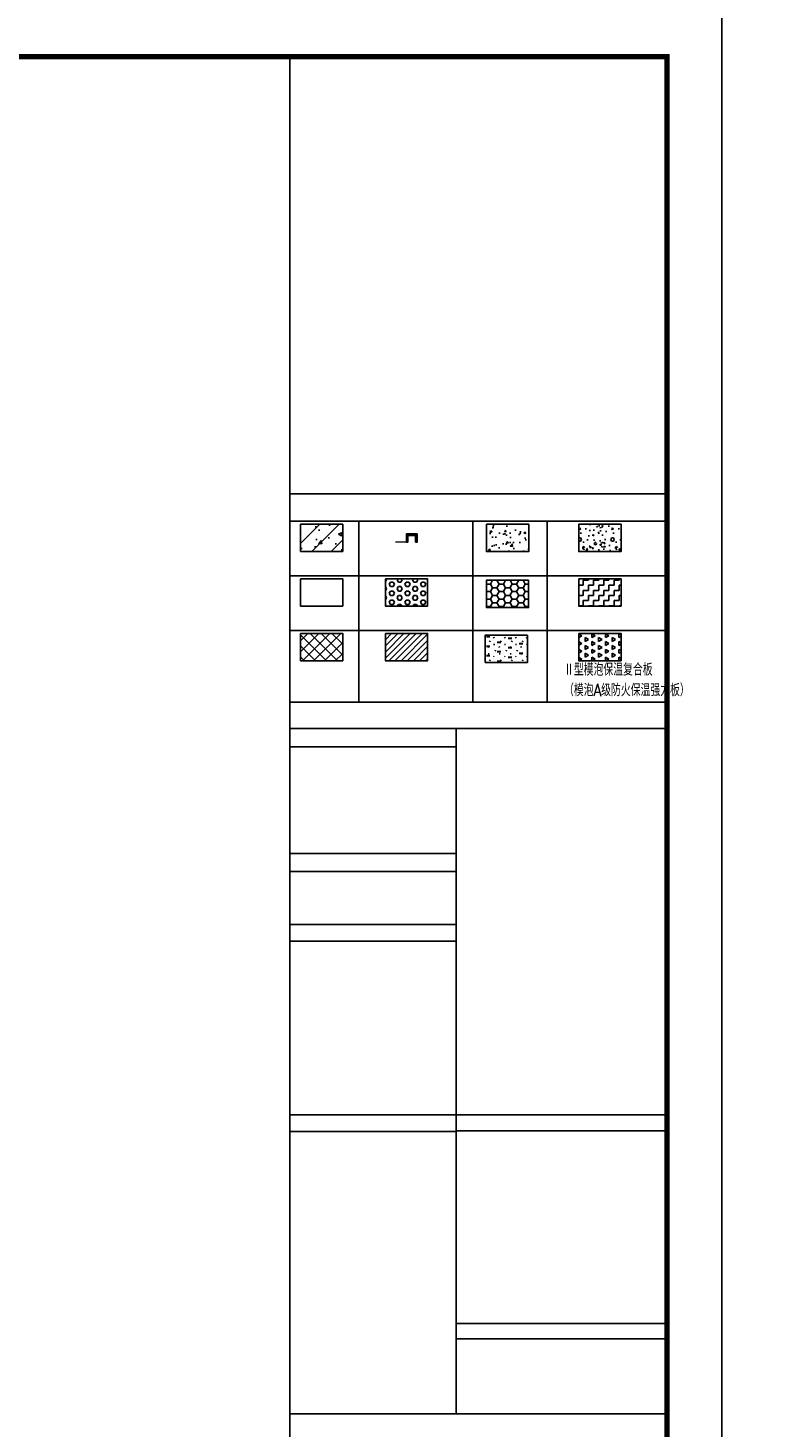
# Model space of a CAD drawing. Extents: x 447288 to 563800, y -194684 to 241749.
# Tile 46 of 91: x 480227 to 483591, y -141807 to -135402. Entities that reach past the tile are written whole.
import ezdxf

# ---------------------------------------------------------------- set-up
doc = ezdxf.new("R2010")
doc.units = 0
doc.header["$LTSCALE"] = 1000
doc.linetypes.add('DASH', pattern=[0.35, 0.25, -0.1])
doc.linetypes.add('DOTE', pattern=[2.4200000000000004, 2, -0.2, 0.02, -0.2])
doc.layers.get('0').update_dxf_attribs({"lineweight": 20})
doc.layers.add('A-ASIS', color=115, linetype='DASH', lineweight=0, plot=False)
for name, color, linetype in [('A-ELEV-THIN', 7, 'Continuous'), ('A-FACE', 7, 'Continuous'), ('A-L_HATCH-建筑立面填充', 253, 'Continuous'), ('A-OVER', 7, 'Continuous'), ('A-PUB_DIM', 3, 'Continuous'), ('fill', 252, 'Continuous'), ('PUB_HATCH', 8, 'Continuous'), ('PUB_TEXT', 7, 'Continuous'), ('PUB_TITLE', 4, 'Continuous'), ('墙身图例说明$0$PUB_HATCH', 8, 'Continuous')]:
    doc.layers.add(name, color=color, linetype=linetype)
doc.styles.add('_TCH_DIM', font='SIMPLEX.shx', dxfattribs={"width": 0.8, "bigfont": 'GBCBIG.shx'})

# ---------------------------------------------------------------- blocks, each defined once
blk = doc.blocks.new('HesiBlk_20210815100903313')
at = {"layer": 'A-FACE'}
blk.add_hatch(color=251, dxfattribs=at).paths.add_polyline_path([(20, 0), (0, 0), (0, -15), (3, -15), (3, -3), (17, -3), (17, -15), (20, -15)])
at = {"layer": 'A-ASIS'}
blk.add_lwpolyline([(0, -15), (-20, -15)], dxfattribs=at)
at = {"layer": 'A-FACE'}
blk.add_lwpolyline([(20, 0), (0, 0), (0, -15), (3, -15), (3, -3), (17, -3), (17, -15), (20, -15)], close=True, dxfattribs=at)
blk = doc.blocks.new('XFBVDA')
at = {"layer": 'A-L_HATCH-建筑立面填充'}
h = blk.add_hatch(dxfattribs=at)
h.set_pattern_fill('TRIANG', color=256, scale=10, angle=90)
h.set_pattern_definition([(150, (356.3454416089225, -1018.11124353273), (-24.74667295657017, -14.28749487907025), [14.28750000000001, -14.28750000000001]), (210, (356.3454416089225, -1018.11124353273), (-2.9565701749e-06, -28.57499487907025), [14.2875, -14.2875]), (90, (343.9720916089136, -1025.254993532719), (-24.74667, 14.2875), [14.2875, -14.2875])])
h.paths.add_polyline_path([(-323.8313267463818, -510.9323963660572), (-323.8313267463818, -610.9323963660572), (-169.2088827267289, -610.9323963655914), (-169.2088827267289, -510.9323963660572)])
at = {"layer": 'fill'}
h = blk.add_hatch(dxfattribs=at)
h.set_pattern_fill('钢筋混凝土', color=256, scale=20, style=0)
h.set_pattern_definition([(45, (-1361.316447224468, 135.9887286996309), (-35.35533905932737, 35.35533905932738), []), (50, (-1361.316447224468, 135.9887286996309), (143.4520365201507, -12.55042699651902), [15, -165]), (355, (-1361.316447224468, 135.9887286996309), (-27.7502667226, 150.4384267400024), [12, -132]), (100.4514, (-1349.362111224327, 134.9428606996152), (115.7018763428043, 137.8879084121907), [12.74803799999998, -140.2284223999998]), (46.1842, (-1361.316447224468, 175.9887286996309), (213.4482097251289, -33.10380286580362), [22.5, -247.5]), (96.63559999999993, (-1343.52909822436, 173.2300672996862), (186.9325411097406, 194.8235741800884), [19.12205759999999, -210.3425999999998]), (351.1842000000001, (-1361.316447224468, 175.9887286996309), (186.9323890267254, 194.823720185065), [18.00000000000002, -198.0000000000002]), (21, (-1341.316447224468, 165.9887286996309), (119.3814104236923, -80.52377813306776), [15, -165]), (326, (-1341.316447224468, 165.9887286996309), (48.66306638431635, 145.0300090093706), [12, -132]), (71.4514, (-1331.368000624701, 159.2784074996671), (168.044525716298, 64.50609934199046), [12.748038, -140.2284224]), (37.5, (-1361.316447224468, 135.9887286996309), (2.431971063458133, 66.57877076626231), [0, -130.4, 0, -134, 0, -132.5]), (7.5, (-1361.316447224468, 135.9887286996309), (52.61390748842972, 78.88234237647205), [0, -76.39999999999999, 0, -127.4, 0, -50.5]), (327.5, (-1405.916447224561, 135.9887286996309), (106.7644872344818, -4.510974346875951), [0, -50, 0, -156, 0, -207]), (317.5, (-1425.916447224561, 135.9887286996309), (116.6372338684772, 20.02099646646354), [0, -65, 0, -103.6, 0, -147])])
h.paths.add_polyline_path([(-1186.688383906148, -110.8991616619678), (-1341.310827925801, -110.8991616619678), (-1341.310827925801, -210.8991616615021), (-1186.688383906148, -210.8991616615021)])
h = blk.add_hatch(dxfattribs=at)
h.set_pattern_fill('混凝土', color=256, scale=10, style=0)
h.set_pattern_definition([(50, (-1026.19588932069, 135.9887286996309), (71.72601826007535, -6.27521349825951), [7.5, -82.5]), (355, (-1026.19588932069, 135.9887286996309), (-13.8751333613, 75.21921337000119), [6, -66]), (100.4514, (-1020.218721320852, 135.465794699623), (57.85093817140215, 68.94395420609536), [6.374018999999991, -70.1142111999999]), (46.1842, (-1026.19588932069, 155.9887286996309), (106.7241048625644, -16.55190143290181), [11.25, -123.75]), (96.63559999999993, (-1017.302214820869, 154.6093979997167), (93.46627055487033, 97.41178709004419), [9.561028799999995, -105.1712999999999]), (351.1842000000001, (-1026.19588932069, 155.9887286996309), (93.46619451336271, 97.41186009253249), [9.000000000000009, -99.00000000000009]), (21, (-1016.19588932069, 150.9887286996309), (59.69070521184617, -40.26188906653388), [7.5, -82.5]), (326, (-1016.19588932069, 150.9887286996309), (24.33153319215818, 72.5150045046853), [6, -66]), (71.4514, (-1011.221666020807, 147.6335680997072), (84.02226285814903, 32.25304967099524), [6.374019, -70.1142112]), (37.5, (-1026.19588932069, 135.9887286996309), (1.215985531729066, 33.28938538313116), [0, -65.19999999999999, 0, -67, 0, -66.25]), (7.5, (-1026.19588932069, 135.9887286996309), (26.30695374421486, 39.44117118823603), [0, -38.2, 0, -63.7, 0, -25.25]), (327.5, (-1048.495889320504, 135.9887286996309), (53.3822436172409, -2.255487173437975), [0, -25, 0, -78, 0, -103.5]), (317.5, (-1058.495889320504, 135.9887286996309), (58.31861693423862, 10.01049823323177), [0, -32.5, 0, -51.8, 0, -73.5])])
h.paths.add_polyline_path([(-661.1902699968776, -110.9656310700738), (-506.5678259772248, -110.9656310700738), (-506.5678259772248, -210.9656310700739), (-661.1902699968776, -210.9656310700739)])
h = blk.add_hatch(dxfattribs=at)
h.set_pattern_fill('加气混凝土', color=256, scale=10, angle=0.000253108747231, style=0)
h.set_pattern_definition([(0.000253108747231, (-443553.731375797, -246828.926279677), (59.99946988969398, 120.0002650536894), [0, -120]), (0.000253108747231, (-443623.9313042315, -246845.126589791), (59.99946988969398, 120.0002650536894), [0, -120]), (0.000253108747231, (-443584.9312989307, -246846.3264175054), (59.99946988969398, 120.0002650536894), [0, -120]), (0.000253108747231, (-443542.3314553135, -246810.9262293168), (59.99946988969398, 120.0002650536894), [0, -120]), (0.000253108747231, (-443592.1312724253, -246852.3264493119), (59.99946988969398, 120.0002650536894), [0, -120]), (0.000253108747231, (-443530.3317892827, -246735.3261763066), (59.99946988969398, 120.0002650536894), [0, -120]), (0.000253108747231, (-443566.9317468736, -246744.9263379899), (59.99946988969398, 120.0002650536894), [0, -120]), (0.000253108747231, (-443547.7316806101, -246759.9262531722), (59.99946988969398, 120.0002650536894), [0, -120]), (0.000253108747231, (-443645.5316700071, -246762.3266852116), (59.99946988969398, 120.0002650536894), [0, -120]), (0.000253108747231, (-443586.7316461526, -246767.7264254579), (59.99946988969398, 120.0002650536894), [0, -120]), (0.000253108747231, (-443609.5315109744, -246798.3265261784), (59.99946988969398, 120.0002650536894), [0, -120]), (0.000253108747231, (-443608.3313121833, -246843.3265208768), (59.99946988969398, 120.0002650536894), [0, -120]), (0.000253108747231, (-443563.3312909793, -246848.1263220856), (59.99946988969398, 120.0002650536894), [0, -120]), (0.000253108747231, (-443530.3315242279, -246795.3261763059), (59.99946988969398, 120.0002650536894), [0, -120]), (0.000253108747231, (-443642.5314420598, -246813.9266719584), (59.99946988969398, 120.0002650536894), [0, -120]), (0.000253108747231, (-443632.3315321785, -246793.5266268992), (59.99946988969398, 120.0002650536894), [0, -120]), (0.000253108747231, (-443585.5314950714, -246801.9264201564), (59.99946988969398, 120.0002650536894), [0, -120]), (0.000253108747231, (-443602.3314182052, -246819.3264943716), (59.99946988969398, 120.0002650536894), [0, -120]), (0.000253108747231, (-443611.9315931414, -246779.7265367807), (59.99946988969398, 120.0002650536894), [0, -120]), (0.000253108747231, (-443596.9317919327, -246734.7264705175), (59.99946988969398, 120.0002650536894), [0, -120]), (0.000253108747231, (-443637.7313307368, -246839.1266507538), (59.99946988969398, 120.0002650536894), [0, -120]), (0.000253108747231, (-443571.7316832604, -246759.3263591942), (59.99946988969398, 120.0002650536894), [0, -120]), (0.000253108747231, (-443627.5316912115, -246757.5266056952), (59.99946988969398, 120.0002650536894), [0, -120]), (0.000253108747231, (-443637.1317601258, -246741.9266481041), (59.99946988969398, 120.0002650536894), [0, -120]), (130.6015471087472, (-443537.7030517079, -246772.89763767), (-300.0015870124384, 359.9986762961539), [5.268310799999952, -2207.422199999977]), (18.43520190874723, (-443546.2744902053, -246770.611961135), (299.9994687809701, 120.0013243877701), [5.421047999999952, -753.5255799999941]), (90.00025310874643, (-443546.2744674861, -246775.7548179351), (59.99946988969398, 120.0002650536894), [5.1428568, -234.85713]), (161.5653041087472, (-443541.1316031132, -246777.469081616), (-300.0005316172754, 119.9986657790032), [5.421048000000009, -753.5255800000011]), (53.13035540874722, (-443541.1316031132, -246777.469081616), (59.99947000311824, 120.0002649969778), [5.714286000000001, -594.2856999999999]), (135.0002531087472, (-443536.5599042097, -246838.6119078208), (-60.00053736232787, 119.999726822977), [4.848731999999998, -334.56252]), (45.00025310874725, (-443543.4170474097, -246838.6119381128), (59.99946950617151, 120.0002645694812), [4.848731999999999, -334.56252]), (135.0002531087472, (-443539.9884606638, -246842.0405029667), (-60.00053736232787, 119.999726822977), [4.848731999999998, -334.56252]), (45.00025310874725, (-443539.9884606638, -246842.0405029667), (59.99946950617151, 120.0002645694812), [4.848731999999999, -334.56252]), (116.5653041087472, (-443594.2745409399, -246758.040743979), (-0.0010706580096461, 239.9999934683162), [6.388765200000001, -127.7753]), (180.0002531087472, (-443597.1317061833, -246752.3264718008), (-60.00053010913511, 119.9997349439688), [6.857143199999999, -113.14285]), (63.43520190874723, (-443606.8459689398, -246758.0407995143), (-0.0010596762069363, 239.9999988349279), [6.388765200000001, -127.7753]), (116.5653041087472, (-443603.9888036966, -246763.7550728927), (-0.0010706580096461, 239.9999934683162), [6.388765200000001, -127.7753]), (0.000253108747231, (-443603.9888036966, -246763.7550728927), (59.99946988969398, 120.0002650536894), [6.857143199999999, -113.14285]), (63.43520190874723, (-443597.1316556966, -246763.7550426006), (-0.0010596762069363, 239.9999988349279), [6.388765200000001, -127.7753]), (107.1029811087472, (-443549.1315101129, -246798.6119673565), (-180.0026436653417, 599.9992057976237), [7.7722692, -3256.5805]), (143.9728791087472, (-443551.4172573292, -246791.1834122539), (-1140.003696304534, 839.9949629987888), [7.7722692, -1624.404]), (180.0002531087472, (-443557.7029915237, -246786.6120112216), (-60.00053010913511, 119.9997349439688), [7.4285712, -112.57142]), (36.02762640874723, (-443571.4172565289, -246791.1835006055), (1139.99628079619, 840.0050269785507), [7.772269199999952, -1624.403999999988]), (71.56530420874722, (-443573.702940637, -246798.0406479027), (179.997350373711, 600.0007941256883), [7.228063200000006, -751.7185600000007]), (107.1029811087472, (-443571.4171934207, -246805.4692138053), (-180.0026436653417, 599.9992057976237), [7.7722692, -3256.5805]), (143.9728791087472, (-443565.1314592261, -246810.0406100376), (-1140.003696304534, 839.9949629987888), [7.7722692, -1624.404]), (0.000253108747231, (-443565.1314592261, -246810.0406100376), (59.99946988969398, 120.0002650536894), [7.4285712, -112.57142]), (36.02762640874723, (-443557.7028880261, -246810.0405772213), (1139.99628079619, 840.0050269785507), [7.772269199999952, -1624.403999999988]), (71.56530420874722, (-443551.4171942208, -246805.4691254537), (179.997350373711, 600.0007941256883), [7.228063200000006, -751.7185600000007]), (150.2553711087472, (-443547.9889002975, -246742.6119691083), (-180.0005305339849, 119.9992033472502), [4.607003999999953, -962.8639199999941]), (90.00025310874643, (-443551.9888898, -246744.8976999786), (59.99946988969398, 120.0002650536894), [4.571428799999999, -235.42855]), (29.74513440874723, (-443551.9888898, -246744.8976999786), (179.9994699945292, 120.0007946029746), [4.607004, -962.8639200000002]), (116.5653041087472, (-443575.9885237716, -246827.7549499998), (-0.0010706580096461, 239.9999934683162), [6.388765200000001, -127.7753]), (168.6903201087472, (-443578.8456914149, -246822.0406706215), (-540.0005305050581, 119.9976114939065), [5.827450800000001, -1217.9371]), (41.18617820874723, (-443589.1313935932, -246824.8978560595), (1499.99415969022, 1320.00661481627), [6.074368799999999, -2545.160400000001]), (90.00025310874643, (-443589.1313683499, -246830.6121480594), (59.99946988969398, 120.0002650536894), [5.714286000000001, -234.2857]), (138.8143271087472, (-443584.5599218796, -246834.6121238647), (-1500.00580453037, 1319.993382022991), [6.074368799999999, -2545.160400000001]), (16.69949730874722, (-443584.5599218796, -246834.6121238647), (1979.997334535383, 600.0087405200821), [5.965890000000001, -2499.707500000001]), (60.94564900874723, (-443578.8456434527, -246832.8978146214), (59.99946973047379, 120.0002639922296), [5.8832172, -2465.0679]), (109.9833591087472, (-443626.2744591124, -246777.4694577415), (-300.0037118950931, 839.9986724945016), [6.688400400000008, -2802.439500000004]), (155.5562981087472, (-443628.5601988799, -246771.1837526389), (-780.0015932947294, 359.9965468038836), [6.904597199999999, -2893.0263]), (24.44420780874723, (-443641.1316268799, -246771.1838081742), (779.9984100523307, 360.003443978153), [6.904597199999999, -2893.0263]), (70.01714650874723, (-443643.4173111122, -246777.4695334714), (299.9962901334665, 840.0013231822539), [6.6884004, -2802.439500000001]), (109.9833591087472, (-443641.1315713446, -246783.755237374), (-300.0037118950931, 839.9986724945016), [6.688400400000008, -2802.439500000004]), (160.0171461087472, (-443634.8458412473, -246786.0409240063), (-300.000530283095, 119.9986692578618), [6.6884004, -1397.8755]), (19.98335960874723, (-443634.8458412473, -246786.0409240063), (299.9994682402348, 120.0013250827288), [6.6884004, -1397.8755]), (70.01714650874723, (-443628.5601433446, -246783.7551818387), (299.9962901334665, 840.0013231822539), [6.6884004, -2802.439500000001]), (122.0056361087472, (-443581.7029839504, -246788.3264036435), (-60.00053816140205, 119.9997288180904), [5.3908464, -1126.6868]), (18.43520190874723, (-443589.7029957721, -246785.4692953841), (299.9994687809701, 120.0013243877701), [5.421047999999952, -753.5255799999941]), (90.00025310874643, (-443589.702973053, -246790.6121533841), (59.99946988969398, 120.0002650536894), [5.1428568, -234.85713]), (161.5653041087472, (-443584.5601086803, -246792.3264158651), (-300.0005316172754, 119.9986657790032), [5.421048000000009, -753.5255800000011]), (54.46257530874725, (-443584.5601086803, -246792.3264158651), (419.9973488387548, 600.0018544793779), [4.915614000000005, -2059.642300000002]), (116.5653041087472, (-443616.5599944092, -246817.4694132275), (-0.0010706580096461, 239.9999934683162), [6.388765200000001, -127.7753]), (180.0002531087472, (-443619.4171596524, -246811.7551338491), (-60.00053010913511, 119.9997349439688), [6.285714, -113.71428]), (59.03649650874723, (-443629.131422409, -246817.4694687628), (59.99947008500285, 120.0002644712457), [6.663945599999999, -1392.7644]), (120.9640091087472, (-443625.7028291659, -246823.1837336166), (-60.00053830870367, 119.9997294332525), [6.663945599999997, -1392.764399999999]), (0.000253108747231, (-443625.7028291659, -246823.1837336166), (59.99946988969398, 120.0002650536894), [6.285714, -113.71428]), (63.43520190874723, (-443619.4171091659, -246823.183705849), (-0.0010596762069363, 239.9999988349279), [6.388765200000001, -127.7753])])
h.paths.add_polyline_path([(-169.204182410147, -110.9323963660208), (-323.8266264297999, -110.9323963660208), (-323.8266264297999, -210.9323963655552), (-169.204182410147, -210.9323963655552)])
h = blk.add_hatch(dxfattribs=at)
h.set_pattern_fill('HEX', color=256, scale=10, style=0)
h.set_pattern_definition([(0, (-1741.154689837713, 135.9887286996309), (0, 16.49778), [9.525, -19.05]), (119.9999999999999, (-1741.154689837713, 135.9887286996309), (-14.28749658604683, -8.248889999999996), [9.524999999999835, -19.04999999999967]), (60, (-1731.629689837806, 135.9887286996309), (-14.28749658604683, 8.248890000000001), [9.525, -19.05])])
h.paths.add_polyline_path([(-1031.149070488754, -310.9656310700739), (-1031.149070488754, -410.9656310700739), (-876.5266264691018, -410.9656310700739), (-876.5266264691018, -310.9656310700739)])
h = blk.add_hatch(dxfattribs=at)
h.set_pattern_fill('HONEY', color=256, scale=10)
h.set_pattern_definition([(0, (356.3454416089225, -1018.11124353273), (23.8125, 13.74815), [15.875, -31.75]), (119.9999999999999, (356.3454416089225, -1018.11124353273), (-23.81249715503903, 13.74815492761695), [15.87499999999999, -31.74999999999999]), (60, (356.3454416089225, -1018.11124353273), (2.8449609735e-06, 27.49630492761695), [-31.75, 15.875])])
h.paths.add_polyline_path([(-507.0414743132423, -315.9075180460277), (-661.6639183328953, -315.9075180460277), (-661.6639183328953, -415.907518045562), (-507.0414743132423, -415.907518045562)])
h = blk.add_hatch(dxfattribs=at)
h.set_pattern_fill('纤维材料', color=256, scale=10)
h.set_pattern_definition([(0, (-998493.9454929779, 579038.3795890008), (18.75, 18.75), [18.75, -18.75]), (90, (-998475.195492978, 579038.3795890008), (-18.75, 18.75), [18.75, -18.75])])
h.paths.add_polyline_path([(-323.8289767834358, -310.9656310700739), (-323.8289767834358, -410.9656310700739), (-169.2065327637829, -410.9656310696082), (-169.2065327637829, -310.9656310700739)])
h = blk.add_hatch(dxfattribs=at)
h.set_pattern_fill('ANSI31', color=256, scale=10, angle=0.000253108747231, style=0)
h.set_pattern_definition([(45.00025310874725, (-443606.4475186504, -247192.3596707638), (-11.22536973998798, 11.22527056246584), [])])
h.paths.add_polyline_path([(-1031.1402572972, -510.9656310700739), (-1031.1402572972, -610.9656310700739), (-876.5178132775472, -610.9656310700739), (-876.5178132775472, -510.9656310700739)])
at = {"layer": 'PUB_HATCH'}
h = blk.add_hatch(dxfattribs=at)
h.set_pattern_fill('多孔材料', color=256, scale=10, style=0)
h.set_pattern_definition([(45, (-440731.6180893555, -230634.2207364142), (-20.00002033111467, 20.00002033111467), []), (135, (-440731.6180893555, -230634.2207364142), (-20.00002033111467, -20.00002033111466), [])])
h.paths.add_polyline_path([(-1341.313178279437, -510.9656310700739), (-1341.313178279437, -610.9656310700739), (-1186.690734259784, -610.9656310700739), (-1186.690734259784, -510.9656310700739)])
at = {"layer": '墙身图例说明$0$PUB_HATCH'}
h = blk.add_hatch(dxfattribs=at)
h.set_pattern_fill('焦渣矿渣', color=256, scale=10)
h.set_pattern_definition([(0, (-444275.8369940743, -247198.51501474), (20, 34.64), [4, -36]), (300, (-444275.8369940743, -247198.51501474), (39.99911998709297, -0.0005080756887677), [4, -36]), (240, (-444271.8369940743, -247198.51501474), (19.99911998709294, -34.64050807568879), [4.000000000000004, -36.00000000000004]), (270, (-444259.8369940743, -247198.51501474), (40, -20.00000000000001), [6, -28.64]), (270, (-444255.8369940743, -247198.51501474), (40, -20.00000000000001), [6, -28.64]), (270, (-444251.8369940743, -247198.51501474), (40, -20.00000000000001), [6, -28.64])])
h.paths.add_polyline_path([(-510.9072886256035, -517.1209750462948), (-665.5297326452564, -517.1209750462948), (-665.5297326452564, -617.1209750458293), (-510.9072886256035, -617.1209750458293)])
for points in [[(-1380.000000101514, 7.276e-12), (0, 7.276e-12), (0, -99.99999999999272), (-1380.000000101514, -99.99999999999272)], [(-1186.688383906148, -110.8991616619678), (-1341.310827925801, -110.8991616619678), (-1341.310827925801, -210.8991616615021), (-1186.688383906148, -210.8991616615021)], [(-661.1902699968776, -110.9656310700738), (-506.5678259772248, -110.9656310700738), (-506.5678259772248, -210.9656310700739), (-661.1902699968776, -210.9656310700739)], [(-169.204182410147, -110.9323963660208), (-323.8266264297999, -110.9323963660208), (-323.8266264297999, -210.9323963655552), (-169.204182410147, -210.9323963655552)], [(-1341.310828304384, -310.9636042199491), (-1186.688384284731, -310.9636042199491), (-1186.688384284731, -410.963604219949), (-1341.310828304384, -410.963604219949)], [(-1031.149070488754, -310.9656310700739), (-1031.149070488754, -410.9656310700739), (-876.5266264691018, -410.9656310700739), (-876.5266264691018, -310.9656310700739)], [(-507.0414743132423, -315.9075180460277), (-661.6639183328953, -315.9075180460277), (-661.6639183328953, -415.907518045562), (-507.0414743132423, -415.907518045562)], [(-323.8289767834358, -310.9656310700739), (-323.8289767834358, -410.9656310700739), (-169.2065327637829, -410.9656310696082), (-169.2065327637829, -310.9656310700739)], [(-1341.313178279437, -510.9656310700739), (-1341.313178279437, -610.9656310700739), (-1186.690734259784, -610.9656310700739), (-1186.690734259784, -510.9656310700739)], [(-1031.1402572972, -510.9656310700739), (-1031.1402572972, -610.9656310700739), (-876.5178132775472, -610.9656310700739), (-876.5178132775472, -510.9656310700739)], [(-323.8313267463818, -510.9323963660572), (-323.8313267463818, -610.9323963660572), (-169.2088827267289, -610.9323963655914), (-169.2088827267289, -510.9323963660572)], [(-510.9072886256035, -517.1209750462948), (-665.5297326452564, -517.1209750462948), (-665.5297326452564, -617.1209750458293), (-510.9072886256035, -617.1209750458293)], [(-1380.001375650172, -762.6508601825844), (-0.0048287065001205, -762.6508601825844), (-0.00172652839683, -3367.39566172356), (-1379.998273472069, -3367.39566172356)]]:
    blk.add_lwpolyline(points, close=True)
at = {"layer": 'A-FACE'}
blk.add_lwpolyline([(-820.3515221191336, -858.3166326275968), (-0.0047147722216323, -858.3158138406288)], dxfattribs=at)
at = {"layer": 'A-OVER'}
blk.add_lwpolyline([(-1380.000000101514, -99.99999999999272), (0, -99.99999999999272), (-0.0058752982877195, -762.6508601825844), (-1380.005875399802, -762.6508601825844)], close=True, dxfattribs=at)
at = {"layer": 'A-OVER', "color": 1}
for points in [[(-1380.001137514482, -858.3158843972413), (-771.9595634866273, -858.3157492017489), (-771.9595634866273, -925.3775109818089), (-1380.001137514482, -925.3776461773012)], [(-1380.001165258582, -1316.807004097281), (-771.9591241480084, -1316.806868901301), (-771.9591241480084, -1382.581791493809), (-1380.001165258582, -1382.581926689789)], [(-1380.005318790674, -1575.765824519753), (-771.9588775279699, -1575.765758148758), (-771.9588775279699, -1637.643177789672), (-1380.005318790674, -1637.643244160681)], [(-1380.011531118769, -2272.076866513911), (-771.9582093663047, -2272.076800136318), (-771.9582093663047, -2333.954219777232), (-1380.011531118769, -2333.95428615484)], [(-771.9582107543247, -2272.076800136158), (-0.0029958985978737, -2272.07638428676), (-0.0029958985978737, -2331.060833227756), (-771.9582107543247, -2331.06124907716)], [(-771.9574787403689, -3036.17998881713), (-0.0020873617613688, -3036.179430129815), (-0.0020873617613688, -3092.664206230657), (-771.9574787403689, -3092.664764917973)]]:
    blk.add_lwpolyline(points, close=True, dxfattribs=at)
at = {"layer": 'A-OVER'}
blk.add_lwpolyline([(-771.9595956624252, -858.3152540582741), (-771.9571880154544, -3367.39566172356)], dxfattribs=at)
at = {"layer": 'A-PUB_DIM'}
for p, q in [((-0.0011753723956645, -300.0664694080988), (-1380.001175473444, -300.0664694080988)), ((-0.0023503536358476, -500.0664694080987), (-1380.00235045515, -500.0664694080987)), ((-0.0023503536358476, -700.0664694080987), (-0.0039360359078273, -700.0664694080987)), ((-0.003525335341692, -762.6508601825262), (-1380.003525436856, -762.6508601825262)), ((-0.0035101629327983, -858.3158138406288), (-1380.003510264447, -858.3158138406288))]:
    blk.add_line(p, q, dxfattribs=at)
for points in [[(-1128.404625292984, -99.99999999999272), (-1128.404625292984, -762.6508601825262)], [(-711.41979811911, -99.99999999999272), (-711.41979811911, -762.6508601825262)], [(-439.1058523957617, -99.99999999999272), (-439.1058523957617, -762.6508601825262)], [(-1128.404625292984, -762.6357884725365), (-1128.404625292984, -762.6508601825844)], [(-730.000000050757, -762.6357884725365), (-730.000000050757, -762.6508601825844)], [(-421.5592408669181, -762.6357884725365), (-421.5592408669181, -762.6508601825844)]]:
    blk.add_lwpolyline(points, dxfattribs=at)
at = {"xscale": 2, "yscale": 2, "zscale": 2}
blk.add_blockref('HesiBlk_20210815100903313', (-954.3405080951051, -146.393227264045), dxfattribs=at)
at = {"layer": 'PUB_TEXT', "color": 1, "insert": (-377.6459092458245, -620.4555624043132), "char_height": 30, "attachment_point": 1, "style": '_TCH_DIM'}
blk.add_mtext('{\\H1.5x;Ⅱ型模泡保温复合板\\P（模泡A级防火保温强力板） }', dxfattribs=at)

msp = doc.modelspace()

# ---------------------------------------------------------------- linework, layer by layer
at = {"layer": 'A-ELEV-THIN', "color": 1, "linetype": 'DOTE'}
msp.add_lwpolyline([(481423.1485316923, -135533.7433299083), (483148.1543495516, -135533.7433299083), (483148.1543495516, -137533.7675280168), (481423.1485316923, -137533.7675280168)], close=True, dxfattribs=at)
at = {"layer": 'PUB_TITLE'}
for points in [[(462373.1543495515, -150133.7049119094), (483398.1543495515, -150133.7049119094), (483398.1543495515, -135283.7049119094), (462373.1543495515, -135283.7049119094)], [(483148.1543495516, -149883.7049119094), (483148.1543495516, -135533.7433299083), (481423.157226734, -135533.7433299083), (481423.157226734, -149883.7049119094)]]:
    msp.add_lwpolyline(points, close=True, dxfattribs=at)
at = {"layer": 'PUB_TITLE', "const_width": 25}
msp.add_lwpolyline([(462998.1543495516, -149883.7049119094), (483148.1543495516, -149883.7049119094), (483148.1543495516, -135533.7049119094), (462998.1543495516, -135533.7049119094)], close=True, dxfattribs=at)

# ---------------------------------------------------------------- block references
at = {"layer": 'A-OVER', "xscale": 1.25, "yscale": 1.25, "zscale": 1.25}
msp.add_blockref('XFBVDA', (483149.2229470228, -137533.7675280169), dxfattribs=at)

doc.saveas('drawing.dxf')
